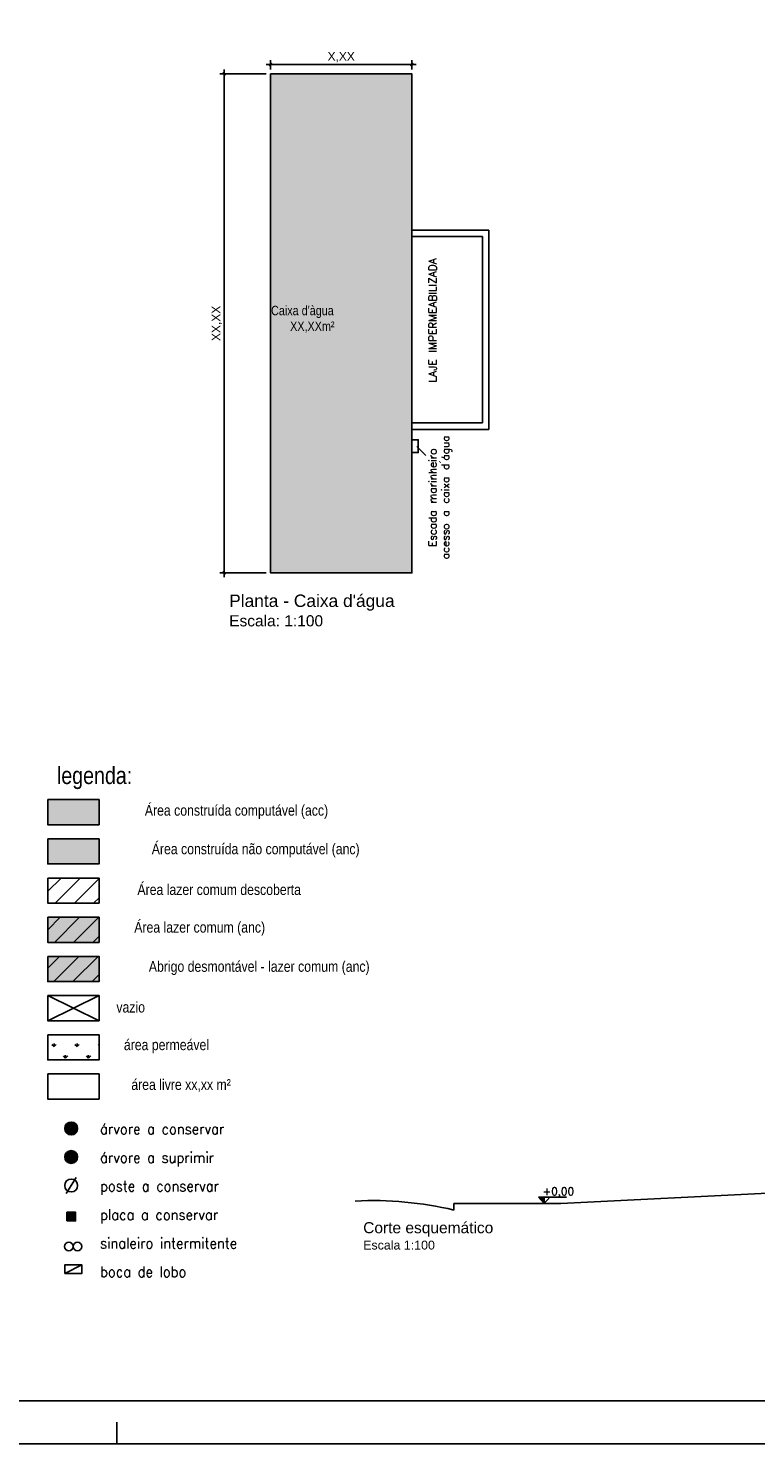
# Model space of a CAD drawing. Header units: millimetres. Extents: x -111 to 66, y -121 to 191.
# Tile 29 of 43: x -12 to 5, y 3 to 36. Entities that reach past the tile are written whole.
import ezdxf
from ezdxf.enums import TextEntityAlignment as Align

# ---------------------------------------------------------------- set-up
doc = ezdxf.new("R2010")
doc.units = ezdxf.units.MM
for name, color, linetype in [('1', 1, 'Continuous'), ('2', 2, 'Continuous'), ('_CONSTR_COMP', 253, 'Continuous'), ('_CONSTR_PRINC', 5, 'Continuous'), ('_COTAS_EXT', 1, 'Continuous'), ('AR-HTC', 10, 'Continuous'), ('HATCH', 2, 'Continuous'), ('Texto', 1, 'Continuous')]:
    doc.layers.add(name, color=color, linetype=linetype)
doc.styles.add('Arial', font='arial.ttf')
doc.styles.add('ROMANS', font='romans')
doc.styles.get("Standard").update_dxf_attribs({"font": 'txt.shx'})
doc.styles.add('STYLE1', font='arial.ttf')
doc.styles.add('Technic', font='techl___.ttf')
doc.dimstyles.new('_LINHA CHAMADA', dxfattribs={"dimtxt": 0.2, "dimasz": 0.06, "dimexe": 0.1, "dimexo": 0.1, "dimgap": 0.05, "dimtad": 1, "dimzin": 1, "dimtxsty": 'Arial', "dimblk": 'OBLIQUE', "dimcen": 2.5, "dimdle": 0.1, "dimclrd": 256, "dimclre": 256, "dimclrt": 2, "dimadec": 0, "dimazin": 0, "dimtfac": 1, "dimtmove": 0, "dimatfit": 3, "dimfxl": 1, "dimarcsym": 0})
pattern_1 = [(45, (-662.64174, -476.22175), (-0.2245064, 0.2245064), [])]

# ---------------------------------------------------------------- blocks, each defined once
blk = doc.blocks.new('_OBLIQUE')
at = {"color": 0, "linetype": 'ByBlock'}
blk.add_line((-0.5, -0.5), (0.5, 0.5), dxfattribs=at)
blk = doc.blocks.new('*D136')
at = {"layer": '_COTAS_EXT', "lineweight": -2}
for p, q in [((-6.796, 34.872), (-3.296, 34.872)), ((-6.696, 34.752), (-6.696, 34.972)), ((-3.396, 34.752), (-3.396, 34.972))]:
    blk.add_line(p, q, dxfattribs=at)
at = {"layer": 'Defpoints', "color": 0}
for p in [(-3.396, 34.872), (-6.696, 34.652), (-3.396, 34.652)]:
    blk.add_point(p, dxfattribs=at)
at = {"layer": '_COTAS_EXT', "lineweight": -2, "xscale": 0.06, "yscale": 0.06, "zscale": 0.06, "rotation": 180}
blk.add_blockref('_OBLIQUE', (-6.696, 34.872), dxfattribs=at)
at = {"layer": '_COTAS_EXT', "lineweight": -2, "xscale": 0.06, "yscale": 0.06, "zscale": 0.06}
blk.add_blockref('_OBLIQUE', (-3.396, 34.872), dxfattribs=at)
at = {"layer": '_COTAS_EXT', "color": 2, "insert": (-5.046, 35.042), "char_height": 0.2, "attachment_point": 5, "style": 'Arial'}
blk.add_mtext('X,XX', dxfattribs=at)
blk = doc.blocks.new('*D137')
at = {"layer": '_COTAS_EXT', "lineweight": -2}
for p, q in [((-7.781, 34.752), (-7.781, 22.902)), ((-6.796, 34.652), (-7.881, 34.652)), ((-6.796, 23.002), (-7.881, 23.002))]:
    blk.add_line(p, q, dxfattribs=at)
at = {"layer": 'Defpoints', "color": 0}
for p in [(-6.696, 34.652), (-7.781, 23.002), (-6.696, 23.002)]:
    blk.add_point(p, dxfattribs=at)
at = {"layer": '_COTAS_EXT', "lineweight": -2, "xscale": 0.06, "yscale": 0.06, "zscale": 0.06}
for p, rotation in [((-7.781, 34.652), 90), ((-7.781, 23.002), 270)]:
    blk.add_blockref('_OBLIQUE', p, dxfattribs=dict(at, rotation=rotation))
at = {"layer": '_COTAS_EXT', "color": 2, "insert": (-7.951, 28.827), "char_height": 0.2, "attachment_point": 5, "rotation": 90, "style": 'Arial'}
blk.add_mtext('XX,XX', dxfattribs=at)
blk = doc.blocks.new('nivel')
for p, q in [((-0.133, 0.153), (0.526, 0.153)), ((-0.133, 0.153), (0, 0)), ((-0.131, 0.152), (-0.129, 0.153)), ((-0.123, 0.143), (-0.112, 0.153)), ((-0.115, 0.133), (-0.095, 0.153)), ((-0.107, 0.124), (-0.078, 0.153)), ((-0.1, 0.115), (-0.061, 0.153)), ((-0.092, 0.106), (-0.044, 0.153)), ((-0.084, 0.097), (-0.027, 0.153)), ((-0.076, 0.088), (-0.01, 0.153)), ((-0.068, 0.079), (0, 0.147)), ((-0.06, 0.07), (0, 0.13)), ((-0.052, 0.061), (0, 0.113)), ((-0.044, 0.051), (0, 0.096)), ((-0.037, 0.042), (0, 0.079)), ((-0.029, 0.033), (0, 0.062)), ((-0.021, 0.024), (0, 0.045)), ((-0.013, 0.015), (0, 0.028)), ((-0.005, 0.006), (0, 0.011)), ((0.133, 0.153), (0, 0)), ((0, 0), (0, 0.153))]:
    blk.add_line(p, q)

msp = doc.modelspace()

# ---------------------------------------------------------------- hatches: boundary and pattern name
at = {"layer": '_CONSTR_COMP'}
h = msp.add_hatch(color=253, dxfattribs=at)
h.dxf.hatch_style = 1
h.paths.add_polyline_path([(-11.8998, 17.7089), (-10.7018, 17.7089), (-10.7018, 17.1218), (-11.8998, 17.1218)])
at = {"layer": 'AR-HTC'}
h = msp.add_hatch(color=21, dxfattribs=at)
h.dxf.hatch_style = 1
h.paths.add_polyline_path([(-3.3959, 34.6521), (-6.6959, 34.6521), (-6.6959, 23.0021), (-3.3959, 23.0021)])
h = msp.add_hatch(color=21, dxfattribs=at)
h.dxf.hatch_style = 1
h.paths.add_polyline_path([(-11.8998, 16.7944), (-10.7018, 16.7944), (-10.7018, 16.2073), (-11.8998, 16.2073)])
h = msp.add_hatch(dxfattribs=at)
h.set_pattern_fill('ANSI31', color=1, scale=0.1)
h.set_pattern_definition(pattern_1)
h.paths.add_polyline_path([(-11.8998, 15.8799), (-10.7018, 15.8799), (-10.7018, 15.2928), (-11.8998, 15.2928)])
h = msp.add_hatch(color=21, dxfattribs=at)
h.dxf.hatch_style = 1
h.paths.add_polyline_path([(-10.7018, 14.3782), (-10.7018, 14.9653), (-11.8998, 14.9653), (-11.8998, 14.3782)])
h = msp.add_hatch(dxfattribs=at)
h.set_pattern_fill('ANSI31', color=1, scale=0.1)
h.set_pattern_definition(pattern_1)
h.paths.add_polyline_path([(-11.8998, 14.9653), (-10.7018, 14.9653), (-10.7018, 14.3782), (-11.8998, 14.3782)])
h = msp.add_hatch(color=211, dxfattribs=at)
h.dxf.hatch_style = 1
h.paths.add_polyline_path([(-10.7018, 13.4637), (-10.7018, 14.0508), (-11.8998, 14.0508), (-11.8998, 13.4637)])
h = msp.add_hatch(dxfattribs=at)
h.set_pattern_fill('ANSI31', color=1, scale=0.1)
h.set_pattern_definition(pattern_1)
h.paths.add_polyline_path([(-11.8998, 14.0508), (-11.8998, 13.4637), (-10.7018, 13.4637), (-10.7018, 14.0508)])
at = {"layer": 'AR-HTC', "ltscale": 0.5}
h = msp.add_hatch(dxfattribs=at)
h.set_pattern_fill('GRASS', color=1, scale=0.015, style=0)
h.set_pattern_definition([(90, (-662.64174, -476.22175), (-0.26940768, 0.26940768), [0.0714375, -0.46737787]), (45, (-662.64174, -476.22175), (-0.26940768, 0.26940768), [0.0714375, -0.3095625]), (135, (-662.64174, -476.22175), (-0.26940768, -0.26940768), [0.0714375, -0.3095625])])
h.paths.add_polyline_path([(-10.7018, 12.2218), (-11.8998, 12.2218), (-11.8998, 11.6347), (-10.7018, 11.6347)])
at = {"layer": 'HATCH'}
h = msp.add_hatch(color=90, dxfattribs=at)
h.dxf.hatch_style = 1
h.paths.add_polyline_path([(-11.5021, 10.0342, 1), (-11.2021, 10.0342, 1)])
h = msp.add_hatch(color=1, dxfattribs=at)
h.dxf.hatch_style = 1
h.paths.add_polyline_path([(-11.5021, 9.3676, 1), (-11.2021, 9.3676, 1)])
h = msp.add_hatch(color=1, dxfattribs=at)
h.dxf.hatch_style = 1
h.paths.add_polyline_path([(-11.2505, 8.0769), (-11.4505, 8.0769), (-11.4505, 7.8769), (-11.2505, 7.8769)])

# ---------------------------------------------------------------- linework, layer by layer
at = {"color": 1}
msp.add_lwpolyline([(52.7129, 2.6747), (52.7129, 86.7747), (-66.1871, 86.7747), (-66.1871, 2.6747)], close=True, dxfattribs=at)
at = {"color": 5}
msp.add_lwpolyline([(-63.6871, 85.7747), (51.7129, 85.7747), (51.7129, 3.6747), (-63.6871, 3.6747)], close=True, dxfattribs=at)
at = {"layer": '1'}
for p, q in [((-11.8998, 13.1363), (-10.7018, 12.5492)), ((-11.8998, 12.5492), (-10.7018, 13.1363))]:
    msp.add_line(p, q, dxfattribs=at)
at = {"layer": '2'}
msp.add_line((-10.2871, 3.1747), (-10.2871, 2.6747), dxfattribs=at)
for centre, radius in [((-11.3521, 10.0342), 0.15), ((-11.3521, 9.3676), 0.15), ((-11.3521, 8.7009), 0.15), ((-11.4076, 7.277), 0.1), ((-11.2076, 7.277), 0.1)]:
    msp.add_circle(centre, radius, dxfattribs=at)
at = {"layer": '_CONSTR_PRINC'}
for p, q in [((-1.5959, 31.0021), (-3.3959, 31.0021)), ((-1.7459, 30.8521), (-3.3959, 30.8521)), ((-1.7459, 26.5021), (-1.7459, 30.8521)), ((-1.5959, 26.3521), (-1.5959, 31.0021)), ((-3.3959, 27.6021), (-3.3959, 27.0221)), ((-3.3959, 26.5021), (-1.7459, 26.5021)), ((-3.3959, 26.3521), (-1.5959, 26.3521)), ((-3.3959, 25.0021), (-3.3959, 23.1521)), ((0.0844, 8.2792), (-2.4156, 8.2792)), ((-2.4156, 8.2792), (-2.4156, 8.1292)), ((5.0723, 8.5292), (0.0844, 8.2792))]:
    msp.add_line(p, q, dxfattribs=at)
for points in [[(-6.6959, 34.6521), (-3.3959, 34.6521), (-3.3959, 23.0021), (-6.6959, 23.0021), (-6.6959, 34.6521)], [(-3.3959, 26.1102), (-3.2459, 26.1102), (-3.2459, 25.8102), (-3.3959, 25.8102)]]:
    msp.add_lwpolyline(points, dxfattribs=at)
msp.add_arc((-4.3099, 0.1099), 8.24, 76.70911, 92.83397, dxfattribs=at)
at = {"layer": '_COTAS_EXT', "color": 2}
msp.add_line((-3.2773, 25.9526), (-3.066, 25.7416), dxfattribs=at)
at = {"layer": 'HATCH'}
for p, q in [((-11.2339, 8.8849), (-11.4702, 8.5169)), ((-11.5011, 6.6497), (-11.1011, 6.8497))]:
    msp.add_line(p, q, dxfattribs=at)
for points in [[(-11.4505, 7.8769), (-11.2505, 7.8769), (-11.2505, 8.0769), (-11.4505, 8.0769)], [(-11.5011, 6.6497), (-11.1011, 6.6497), (-11.1011, 6.8497), (-11.5011, 6.8497)]]:
    msp.add_lwpolyline(points, close=True, dxfattribs=at)
at = {"layer": 'Texto'}
for points in [[(-11.8998, 17.7089), (-10.7018, 17.7089), (-10.7018, 17.1218), (-11.8998, 17.1218)], [(-11.8998, 16.7944), (-10.7018, 16.7944), (-10.7018, 16.2073), (-11.8998, 16.2073)], [(-11.8998, 15.8799), (-10.7018, 15.8799), (-10.7018, 15.2928), (-11.8998, 15.2928)], [(-11.8998, 14.9653), (-10.7018, 14.9653), (-10.7018, 14.3782), (-11.8998, 14.3782)], [(-11.8998, 14.0508), (-10.7018, 14.0508), (-10.7018, 13.4637), (-11.8998, 13.4637)], [(-11.8998, 13.1363), (-10.7018, 13.1363), (-10.7018, 12.5492), (-11.8998, 12.5492)], [(-11.8998, 12.2218), (-10.7018, 12.2218), (-10.7018, 11.6347), (-11.8998, 11.6347)], [(-11.8998, 11.3073), (-10.7018, 11.3073), (-10.7018, 10.7202), (-11.8998, 10.7202)]]:
    msp.add_lwpolyline(points, close=True, dxfattribs=at)

# ---------------------------------------------------------------- block references
at = {"layer": '_COTAS_EXT'}
msp.add_blockref('nivel', (-0.306, 8.2792), dxfattribs=at)

# ---------------------------------------------------------------- texts
at = {"layer": 'Texto', "style": 'Technic'}
msp.add_text('legenda:', height=0.4, dxfattribs=at).set_placement((-10.8063, 18.2243), align=Align.MIDDLE)
at = {"layer": 'Texto', "style": 'ROMANS', "width": 0.9}
for s, p in [('árvore a conservar', (-10.6778, 9.8972)), ('árvore a suprimir', (-10.6778, 9.2306)), ('poste a conservar', (-10.6778, 8.5639)), ('placa a conservar', (-10.6778, 7.8973)), ('sinaleiro intermitente', (-10.6778, 7.2306)), ('boca de lobo', (-10.6778, 6.5639))]:
    msp.add_text(s, height=0.25, dxfattribs=at).set_placement(p)
at = {"layer": 'Texto', "char_height": 0.18, "width": 2.989214, "attachment_point": 1, "rotation": 90}
for s, insert in [('\\pxi0.731;LAJE IMPERMEABILIZADA', (-3.0022, 27.3168)), ('\\pi0.41513;Escada marinheiro\\P\\pi0.13158;acesso a caixa d´água', (-3.0022, 23.1935))]:
    msp.add_mtext(s, dxfattribs=dict(at, insert=insert))
at = {"layer": 'Texto', "attachment_point": 1}
for s, insert, char_height, style in [("\\pxi-4.2595;Caixa d'àgua\\P\\pi-2.2398;XX,XXm²", (-5.7463, 29.2375), 0.22, 'Technic'), ("{\\H1.12x;Planta - Caixa d'água \\P}Escala: 1:100", (-7.6627, 22.4974), 0.2592, 'STYLE1')]:
    msp.add_mtext(s, dxfattribs=dict(at, insert=insert, char_height=char_height, style=style))
at = {"layer": 'Texto', "insert": (-7.4914, 17.4221), "char_height": 0.25, "attachment_point": 5, "style": 'Technic'}
msp.add_mtext_dynamic_manual_height_columns('Área construída computável (acc) ', width=7.437791, gutter_width=1, heights=[0.5372], dxfattribs=at)
at = {"layer": 'Texto'}
for s, insert, char_height, width, attachment_point, style in [('Área construída não computável (anc)', (-7.0433, 16.5218), 0.25, 6.923616, 5, 'Technic'), ('Área lazer comum descoberta', (-7.8956, 15.6073), 0.25, 6.493157, 5, 'Technic'), ('Área lazer comum (anc)', (-8.3514, 14.6928), 0.25, 6.493157, 5, 'Technic'), ('Abrigo desmontável - lazer comum (anc)', (-6.9606, 13.7781), 0.25, 9.514451, 5, 'Technic'), ('vazio', (-9.9621, 12.8636), 0.25, 4.570454, 5, 'Technic'), ('área permeável', (-9.1268, 11.9491), 0.25, 4.570454, 5, 'Technic'), ('área livre xx,xx m²', (-8.7865, 11.0346), 0.25, 4.570454, 5, 'Technic'), ('Corte esquemático\\P{\\H0.8x;Escala 1:100}', (-4.5326, 7.8467), 0.2592, 3.151502, 1, 'STYLE1')]:
    msp.add_mtext(s, dxfattribs=dict(at, insert=insert, char_height=char_height, width=width, attachment_point=attachment_point, style=style))
at = {"layer": 'Texto', "insert": (-0.3447, 8.658), "char_height": 0.18, "width": 0.513913, "attachment_point": 1}
msp.add_mtext('+0,00', dxfattribs=at)

# ---------------------------------------------------------------- dimensions: what is measured, and where the dimension line sits
at = {"layer": '_COTAS_EXT'}
dim = msp.add_linear_dim(base=(-3.3959, 34.872), p1=(-6.6959, 34.6521), p2=(-3.3959, 34.6521), text='X,XX', dimstyle='_LINHA CHAMADA', dxfattribs=at)
dim.commit()
dim.dimension.update_dxf_attribs({"geometry": '*D136', "text_midpoint": (-5.0459, 35.0417)})
dim = msp.add_linear_dim(base=(-7.781, 23.0021), p1=(-6.6959, 34.6521), p2=(-6.6959, 23.0021), angle=90, text='XX,XX', dimstyle='_LINHA CHAMADA', dxfattribs=at)
dim.commit()
dim.dimension.update_dxf_attribs({"geometry": '*D137', "text_midpoint": (-7.9507, 28.8271)})

doc.saveas('drawing.dxf')
